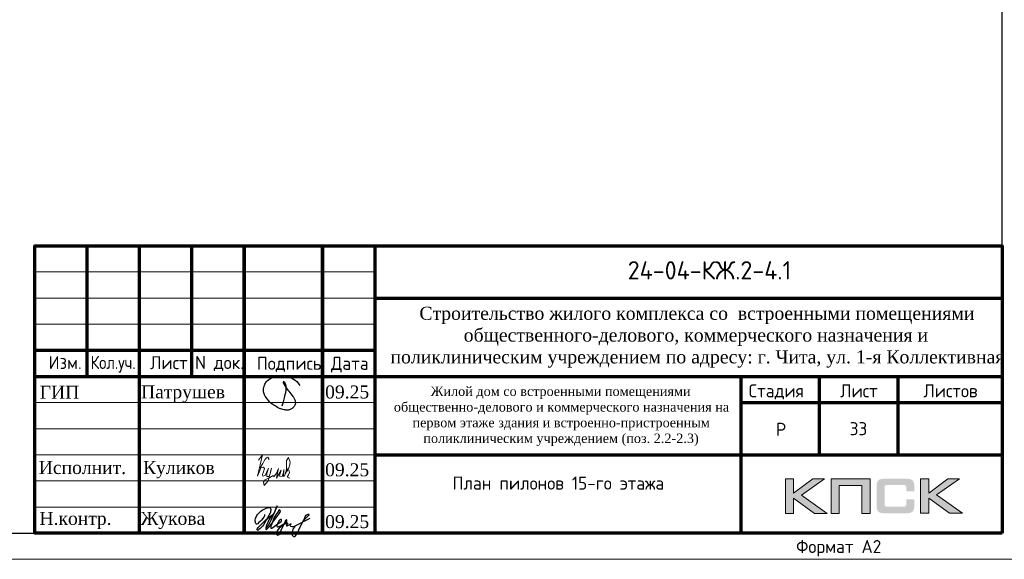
# Model space of a CAD drawing. Header units: millimetres. Extents: x 263826 to 1718326, y -423071 to 70137.
# Tile 23 of 256: x 476630 to 495459, y -396966 to -386639. Entities that reach past the tile are written whole.
import ezdxf
from ezdxf.enums import TextEntityAlignment as Align

# ---------------------------------------------------------------- set-up
doc = ezdxf.new("R2010")
doc.units = ezdxf.units.MM
for name, color, linetype in [('PDF7_Text', 7, 'Continuous'), ('PDF8_Text', 7, 'Continuous'), ('Рамка печать', 7, 'Continuous'), ('ТОЛСТЫЕ_ОСНОВНЫЕ', 6, 'Continuous')]:
    doc.layers.add(name, color=color, linetype=linetype)
for name, color, linetype, lineweight in [('Выноски', 20, 'Continuous', 20), ('Каркасы ригель', 3, 'Continuous', 0), ('размер', 1, 'Continuous', 25), ('Рамка', 7, 'Continuous', 70), ('Текст', 7, 'Continuous', 25), ('ТОНКИЕ', 7, 'Continuous', 9)]:
    doc.layers.add(name, color=color, linetype=linetype, lineweight=lineweight)
doc.styles.add('PDF Times New Roman', font='times.ttf')
doc.styles.add('style1', font='GOST_Common.ttf', dxfattribs={"height": 500})
doc.styles.add('ГОСТ', font='GOST_Common.ttf')

# ---------------------------------------------------------------- blocks, each defined once
blk = doc.blocks.new('*U69')
at = {"layer": 'ТОЛСТЫЕ_ОСНОВНЫЕ', "color": 6}
blk.add_lwpolyline([(20, 5), (589, 5), (589, 415), (20, 415)], close=True, dxfattribs=at)
at = {"layer": 'ТОНКИЕ'}
blk.add_lwpolyline([(0, 0), (594, 0), (594, 420), (0, 420)], close=True, dxfattribs=at)
at = {"layer": 'Текст', "style": 'style1'}
blk.add_text('Формат А2', height=2.5, dxfattribs=at).set_placement((549.57, 1.2))
blk = doc.blocks.new('11')
at = {"layer": 'Выноски'}
for p, q in [((47885, 66608), (47944, 66700)), ((47944, 66700), (47962, 66737)), ((47962, 66737), (47989, 66781)), ((47989, 66781), (48016, 66806)), ((48016, 66806), (48038, 66823)), ((48038, 66823), (48060, 66786)), ((48060, 66786), (48058, 66769))]:
    blk.add_line(p, q, dxfattribs=at)
blk.add_lwpolyline([(47863, 66761), (47937, 66865), (47843, 66458), (47885, 66564), (47905, 66616), (47954, 66628), (47979, 66606), (47957, 66539), (47937, 66487), (47947, 66458), (47991, 66470), (48051, 66611), (48041, 66569), (48023, 66505), (48023, 66448), (48065, 66448), (48090, 66529), (48110, 66608), (48043, 66369), (47972, 66275), (47954, 66344), (47991, 66389), (48078, 66431), (48142, 66470), (48154, 66441), (48204, 66512), (48246, 66606), (48209, 66455), (48204, 66418), (48295, 66574), (48265, 66463), (48265, 66455), (48312, 66453), (48342, 66529), (48347, 66584), (48337, 66465), (48349, 66453), (48401, 66569), (48443, 66616), (48461, 66678), (48466, 66727), (48436, 66811), (48399, 66754), (48399, 66618), (48389, 66549), (48374, 66507), (48416, 66564), (48441, 66576), (48451, 66524), (48433, 66482), (48419, 66453), (48424, 66428), (48458, 66421)], dxfattribs=at)
blk = doc.blocks.new('яяя')
at = {"lineweight": 30}
for points in [[(345424, 110432), (345425, 110410), (345424, 110397), (345417, 110379), (345406, 110350), (345390, 110319), (345357, 110275), (345310, 110221), (345265, 110176), (345198, 110110), (345161, 110077), (345133, 110066), (345116, 110066), (345102, 110075), (345090, 110091), (345082, 110115), (345074, 110146), (345066, 110182), (345064, 110206), (345067, 110234), (345077, 110278), (345095, 110320), (345114, 110361), (345134, 110395), (345159, 110428), (345195, 110469), (345228, 110506), (345284, 110560), (345331, 110595), (345379, 110625), (345435, 110648), (345486, 110670), (345532, 110686), (345573, 110696), (345605, 110698), (345621, 110695), (345635, 110687), (345648, 110671), (345656, 110649), (345659, 110625), (345659, 110583), (345656, 110553), (345647, 110523), (345635, 110489), (345387, 110033), (345349, 109985), (345311, 109948), (345247, 109889), (345209, 109858), (345192, 109844), (345180, 109837), (345157, 109833), (345150, 109835), (345140, 109842), (345135, 109856), (345138, 109881), (345148, 109892), (345183, 109930), (345267, 110024), (345343, 110105), (345455, 110213), (345617, 110343), (345775, 110456), (345811, 110526), (345838, 110607), (345890, 110740), (345902, 110771), (345698, 110295), (345672, 110226), (345626, 110132), (345572, 110032), (345518, 109953), (345481, 109918), (345497, 110001), (345567, 110147), (345655, 110301), (345760, 110442)], [(345481, 109918), (345476, 109896), (345475, 109874), (345485, 109861), (345506, 109866), (345539, 109891), (345632, 109983), (345968, 110450), (346022, 110527), (346029, 110560), (346027, 110579), (346026, 110590), (346010, 110605), (345993, 110609), (345975, 110601), (345962, 110584), (345954, 110562), (345857, 110421), (345783, 110292), (345741, 110183), (345701, 110079), (345665, 109985), (345660, 109952), (345666, 109929), (345669, 109915), (345682, 109910), (345702, 109914), (345735, 109941), (345846, 110007), (346065, 110160), (346075, 110193), (346070, 110217), (346066, 110236), (346052, 110241), (346030, 110241), (346007, 110228), (345978, 110203), (345960, 110164), (345892, 110010), (345895, 109986), (345904, 109966), (345925, 109964), (345969, 109968), (346045, 110000), (346218, 110114), (346261, 110154), (346280, 110184), (346282, 110210), (346278, 110225), (346263, 110229), (346241, 110222), (346220, 110198), (346162, 110049), (345989, 109904), (345932, 109849), (345906, 109805), (345891, 109739), (345890, 109690), (345899, 109652), (345924, 109647), (345956, 109655), (345980, 109674), (346058, 109838), (346158, 110046), (346261, 110098), (346314, 110120), (346292, 110079), (346269, 110036), (346261, 110008), (346267, 109998), (346293, 109998), (346363, 110039), (346445, 110095), (346421, 110068), (346414, 110040), (346407, 110011), (346416, 109990), (346466, 109972), (346509, 109977), (346574, 109984), (347172, 110293)], [(346586, 109971), (346543, 109917), (346509, 109873), (346489, 109825), (346475, 109767), (346472, 109710), (346478, 109675), (346485, 109641), (346501, 109621), (346517, 109602), (346542, 109589), (346568, 109592), (346605, 109620), (346680, 109731), (346736, 109842), (346865, 110115), (346962, 110290), (346969, 110318), (346979, 110360), (347013, 110403), (347056, 110434), (347091, 110450), (347109, 110450), (347121, 110434), (347115, 110405), (347072, 110355), (347012, 110307), (346924, 110222)]]:
    blk.add_lwpolyline(points, dxfattribs=at)
blk = doc.blocks.new('Патрушев')
at = {"color": 5, "lineweight": 25}
blk.add_lwpolyline([(58.5, -35.09), (59.7, -31.98), (60.22, -29.81), (60.47, -28.76), (60.76, -27.56), (61.06, -26.32), (61.37, -24.67), (61.64, -22.98), (61.77, -21.63), (61.83, -20.46), (61.74, -19.5), (61.5, -18.56), (61.27, -17.93), (60.96, -17.34), (60.63, -16.86), (60.45, -16.66), (60.39, -16.62), (60.25, -16.53), (60.03, -16.42), (59.74, -16.36), (59.56, -16.39), (59.41, -16.5), (59.32, -16.73), (59.32, -16.96), (59.41, -17.15), (61.8, -21.04), (63.12, -22.91), (63.7, -23.61), (64.53, -24.59), (65.48, -25.87), (66.43, -27.07), (66.87, -27.73), (67.42, -28.44), (67.68, -28.93), (68, -29.52), (68.38, -30.41), (68.65, -31), (68.82, -31.71), (68.89, -32.2), (68.93, -32.68), (68.9, -33.35), (68.81, -33.79), (68.57, -34.59), (68.27, -35.18), (67.92, -35.7), (67.56, -36.23), (66.92, -36.75), (66.44, -37.14), (65.93, -37.49), (65.34, -37.85), (64.79, -38.12), (64.12, -38.33), (63.56, -38.4), (62.54, -38.51), (61.58, -38.47), (60.89, -38.38), (60.1, -38.27), (59.25, -38.05), (58.41, -37.75), (57.66, -37.55), (56.61, -37.27), (55.88, -36.92), (54.92, -36.35), (53.85, -35.72), (53.05, -35.25), (52.17, -34.73), (51.27, -34.08), (50.13, -33.27), (49.09, -32.31), (47.96, -31.09), (47.07, -29.92), (46.05, -28.68), (45.23, -27.65), (44.74, -26.54), (44.28, -25.09), (44.05, -24.29), (43.98, -23.29), (43.94, -22.47), (43.99, -21.49), (44.18, -20.57), (44.46, -19.97), (44.74, -19.1), (45.02, -18.24), (45.49, -17.42), (45.85, -16.92), (46.39, -16.14), (46.99, -15.53), (47.83, -14.81), (48.65, -14.29), (49.43, -13.79), (50.53, -13.27), (51.57, -12.89), (52.65, -12.48), (54.17, -12.1), (55.44, -11.87), (56.95, -11.79), (58.35, -11.79), (59.63, -11.91), (61, -12.05), (62.71, -12.35), (64.46, -12.88), (66.16, -13.58), (67.55, -14.27), (68.88, -15.13), (70.02, -16.25), (71.14, -17.49), (71.67, -18.26), (72.28, -19.27)], dxfattribs=at)
blk = doc.blocks.new('штамп кж1.1')
at = {"layer": 'Рамка печать', "lineweight": 20}
h = blk.add_hatch(color=0, dxfattribs=at)
h.paths.add_polyline_path([(419458, -85094), (419234, -85094), (418867, -85370), (418867, -85094), (418712, -85094), (418712, -85757), (418867, -85757), (418867, -85466), (419264, -85757), (419512, -85757), (419019, -85406)])
h.paths.add_polyline_path([(419737, -85219), (420175, -85219), (420175, -85757), (420329, -85757), (420329, -85094), (420165, -85094), (419583, -85094), (419583, -85251), (419583, -85757), (419737, -85757)])
h.paths.add_polyline_path([(421451, -85091), (421295, -85091), (421295, -85754), (421451, -85754), (421451, -85462), (421847, -85754), (422095, -85754), (421602, -85403), (422041, -85091), (421818, -85091), (421451, -85367)])
blk.add_hatch(color=204, dxfattribs=at).paths.add_polyline_path([(421166, -85165), (421164, -85157), (421161, -85151), (421158, -85145), (421154, -85139), (421151, -85134), (421147, -85129), (421143, -85124), (421139, -85120), (421133, -85117), (421128, -85113), (421122, -85109), (421115, -85107), (421108, -85104), (421100, -85101), (421093, -85099), (421075, -85096), (421056, -85093), (421035, -85092), (421012, -85091), (420617, -85091), (420594, -85092), (420573, -85093), (420553, -85096), (420536, -85099), (420528, -85102), (420521, -85104), (420514, -85107), (420508, -85110), (420502, -85113), (420496, -85117), (420491, -85120), (420486, -85124), (420482, -85129), (420478, -85134), (420474, -85139), (420471, -85145), (420468, -85151), (420466, -85158), (420463, -85165), (420461, -85172), (420457, -85188), (420455, -85206), (420453, -85226), (420453, -85248), (420453, -85596), (420453, -85618), (420455, -85638), (420457, -85656), (420461, -85673), (420463, -85680), (420466, -85687), (420468, -85694), (420471, -85700), (420474, -85705), (420478, -85711), (420482, -85716), (420486, -85720), (420491, -85725), (420496, -85728), (420502, -85731), (420508, -85735), (420514, -85738), (420521, -85740), (420528, -85743), (420536, -85745), (420553, -85749), (420573, -85751), (420594, -85753), (420617, -85754), (421012, -85754), (421035, -85753), (421056, -85752), (421075, -85749), (421092, -85746), (421100, -85743), (421108, -85741), (421115, -85738), (421122, -85735), (421128, -85732), (421133, -85728), (421139, -85725), (421143, -85720), (421147, -85716), (421151, -85711), (421154, -85706), (421158, -85700), (421161, -85694), (421164, -85688), (421166, -85680), (421169, -85673), (421172, -85656), (421175, -85639), (421176, -85618), (421177, -85596), (421177, -85487), (421022, -85487), (421022, -85576), (421022, -85582), (421021, -85588), (421020, -85594), (421019, -85599), (421017, -85604), (421015, -85608), (421012, -85612), (421008, -85616), (421005, -85619), (421001, -85622), (420996, -85624), (420991, -85626), (420987, -85627), (420981, -85628), (420974, -85628), (420968, -85629), (420649, -85629), (420644, -85628), (420639, -85628), (420635, -85626), (420631, -85624), (420627, -85621), (420624, -85618), (420620, -85615), (420617, -85611), (420615, -85607), (420613, -85603), (420611, -85598), (420609, -85593), (420607, -85584), (420607, -85574), (420607, -85256), (420607, -85250), (420607, -85245), (420609, -85240), (420610, -85235), (420611, -85231), (420613, -85228), (420616, -85225), (420619, -85221), (420622, -85218), (420626, -85216), (420630, -85214), (420634, -85212), (420639, -85211), (420643, -85210), (420649, -85210), (420654, -85210), (420968, -85210), (420974, -85210), (420981, -85210), (420986, -85212), (420991, -85213), (420996, -85215), (421000, -85217), (421004, -85220), (421008, -85223), (421011, -85227), (421014, -85231), (421017, -85235), (421019, -85240), (421020, -85245), (421021, -85250), (421022, -85257), (421022, -85263), (421022, -85336), (421177, -85336), (421177, -85248), (421176, -85226), (421175, -85206), (421172, -85188), (421168, -85172)])
at = {"layer": 'Рамка', "color": 7}
for p, q in [((405358, -83134), (405358, -80634)), ((407358, -83134), (407358, -80634)), ((410858, -81634), (422858, -81634)), ((404358, -82634), (410858, -82634)), ((404358, -83134), (422858, -83134)), ((419358, -83134), (419358, -84634)), ((420858, -83134), (420858, -84634)), ((417858, -83634), (422858, -83634)), ((417858, -83634), (422858, -83634)), ((410858, -84634), (422858, -84634))]:
    blk.add_line(p, q, dxfattribs=at)
at = {"layer": 'Рамка'}
for p, q in [((406358, -86134), (406358, -80634)), ((408358, -86134), (408358, -80634)), ((408358, -80634), (408358, -86134)), ((409858, -80634), (409858, -86134)), ((409858, -86134), (409858, -80634)), ((410858, -80634), (410858, -86134)), ((417858, -83134), (417858, -86134))]:
    blk.add_line(p, q, dxfattribs=at)
at = {"layer": 'Рамка', "color": 7, "lineweight": 15}
for p, q in [((404358, -81134), (410858, -81134)), ((404358, -81634), (410858, -81634)), ((404358, -82134), (410858, -82134)), ((404358, -83634), (410858, -83634)), ((404358, -84134), (410858, -84134)), ((404358, -84634), (410858, -84634)), ((404358, -85134), (410858, -85134)), ((404358, -85634), (410858, -85634))]:
    blk.add_line(p, q, dxfattribs=at)
at = {"layer": 'Рамка'}
blk.add_lwpolyline([(422858, -86134), (404358, -86134), (404358, -80634), (422858, -80634)], close=True, dxfattribs=at)
at = {"layer": 'Рамка печать', "color": 0, "lineweight": 20}
for points in [[(418712, -85757), (418712, -85094), (418867, -85094), (418867, -85370), (419234, -85094), (419458, -85094), (419019, -85406), (419512, -85757), (419264, -85757), (418867, -85466), (418867, -85757), (418712, -85757)], [(419737, -85757), (419737, -85219), (420175, -85219), (420175, -85757), (420329, -85757), (420329, -85094), (420165, -85094), (419583, -85094), (419583, -85251), (419583, -85757), (419737, -85757)], [(421295, -85754), (421295, -85091), (421451, -85091), (421451, -85367), (421818, -85091), (422041, -85091), (421602, -85403), (422095, -85754), (421847, -85754), (421451, -85462), (421451, -85754), (421295, -85754)]]:
    blk.add_lwpolyline(points, close=True, dxfattribs=at)
at = {"color": 5, "xscale": 24.5, "yscale": 24.5, "zscale": 24.5}
blk.add_blockref('Патрушев', (407651, -82836), dxfattribs=at)
at = {"color": 2, "lineweight": 60, "xscale": 0.5, "yscale": 0.5, "zscale": 0.5}
blk.add_blockref('яяя', (236038, -140993), dxfattribs=at)
at = {"layer": 'Выноски', "color": 0}
blk.add_blockref('11', (360773, -151499), dxfattribs=at)
at = {"layer": 'PDF7_Text', "insert": (410912, -84467), "char_height": 180, "width": 6881.02, "attachment_point": 7, "style": 'PDF Times New Roman'}
blk.add_mtext('\\pi1015.18152;Жилой дом со встроенными помещениями \\P\\pi311.27381;общественно-делового и коммерческого назначения на \\P\\pi667.38051;первом этаже здания и встроенно-пристроенным \\P\\pi874.76335;поликлиническим учреждением (поз. 2.2-2.3)', dxfattribs=at)
at = {"layer": 'PDF7_Text', "char_height": 248, "attachment_point": 7, "style": 'PDF Times New Roman'}
for s, insert in [('Патрушев', (406387, -83634)), ('09.25', (409908, -83561)), ('09.25', (409908, -85050)), ('Жукова', (406381, -86056)), ('09.25', (409908, -86042))]:
    blk.add_mtext(s, dxfattribs=dict(at, insert=insert))
at = {"layer": 'PDF7_Text', "insert": (406426, -85084), "char_height": 247.95, "attachment_point": 7, "style": 'PDF Times New Roman'}
blk.add_mtext_dynamic_manual_height_columns('{\\C256;Куликов}', width=2000, gutter_width=1250, heights=[0], dxfattribs=at)
at = {"layer": 'PDF8_Text', "char_height": 248, "attachment_point": 7, "style": 'PDF Times New Roman'}
for s, insert in [('ГИП', (404451, -83561)), ('Исполнит.', (404432, -85007)), ('Н.контр.', (404445, -86056))]:
    blk.add_mtext(s, dxfattribs=dict(at, insert=insert))
at = {"layer": 'Текст', "color": 7, "style": 'ГОСТ'}
blk.add_text('24-04-КЖ.2-4.1', height=350, dxfattribs=at).set_placement((417259, -81103), align=Align.MIDDLE_CENTER)
for s, p in [('Изм.', (404622, -82993)), ('Лист', (406561, -82996)), ('N док.', (407423, -82993)), ('Подпись', (408601, -83008)), ('Дата', (410023, -83008)), ('Стадия', (418009, -83534)), ('Лист', (419758, -83534)), ('Листов', (421350, -83534)), ('Р', (418530, -84272))]:
    blk.add_text(s, height=250, dxfattribs=at).set_placement(p)
at = {"layer": 'Текст', "color": 7, "style": 'ГОСТ', "width": 0.9}
blk.add_text('Кол.уч.', height=250, dxfattribs=at).set_placement((405423, -82992))
at = {"layer": 'Текст', "color": 7, "insert": (411117, -81801), "char_height": 250, "attachment_point": 1, "style": 'ГОСТ'}
blk.add_mtext_dynamic_manual_height_columns('\\pi594.35517;{\\fTimes New Roman|b0|i0|c204|p18;\\C256;Строительство жилого комплекса со  встроенными помещениями \\P\\pi1441.86779;общественного-делового, коммерческого назначения и \\P\\pi41.3631;поликлиническим учреждением по адресу: г. Чита, ул. 1-я Коллективная}', width=11543.07, gutter_width=12.5, heights=[0], dxfattribs=at)
blk = doc.blocks.new('*T1478')
at = {"layer": 'Каркасы ригель', "color": 0, "linetype": 'ByBlock', "lineweight": -2, "transparency": 16777216}
for p, q in [((0, 0), (1500, 0)), ((0, -1000), (1500, -1000))]:
    blk.add_line(p, q, dxfattribs=at)
at = {"layer": 'Каркасы ригель', "color": 0, "linetype": 'ByBlock', "lineweight": 50, "transparency": 16777216}
for p, q in [((0, 0), (0, -1000)), ((1500, 0), (1500, -1000))]:
    blk.add_line(p, q, dxfattribs=at)
at = {"layer": 'Каркасы ригель', "color": 0, "linetype": 'Continuous', "lineweight": 0, "transparency": 16777216, "insert": (750, -500), "char_height": 250, "width": 1000, "attachment_point": 5, "style": 'ГОСТ'}
blk.add_mtext('33', dxfattribs=at)

msp = doc.modelspace()

# ---------------------------------------------------------------- block references
at = {"xscale": 100, "yscale": 100, "zscale": 100}
msp.add_blockref('*U69', (436520.8066, -396966.12651, 3100), dxfattribs=at)
msp.add_blockref('*T1478', (491920.8066, -393966.12651, 3100))
at = {"layer": 'размер'}
msp.add_blockref('штамп кж1.1', (72562.48214, -310331.90516, 3100), dxfattribs=at)

# ---------------------------------------------------------------- texts
at = {"layer": 'Текст', "color": 7, "insert": (483420.8066, -394966.12651, 3100), "char_height": 250, "attachment_point": 1, "style": 'ГОСТ'}
msp.add_mtext_dynamic_manual_height_columns('\\pi3500;\\P\\pi1484.09091;{\\C0;План пилонов} 15-го этажа{\\H1.83333x; }', width=7000, gutter_width=12.5, heights=[1500], dxfattribs=at)

doc.saveas('drawing.dxf')
